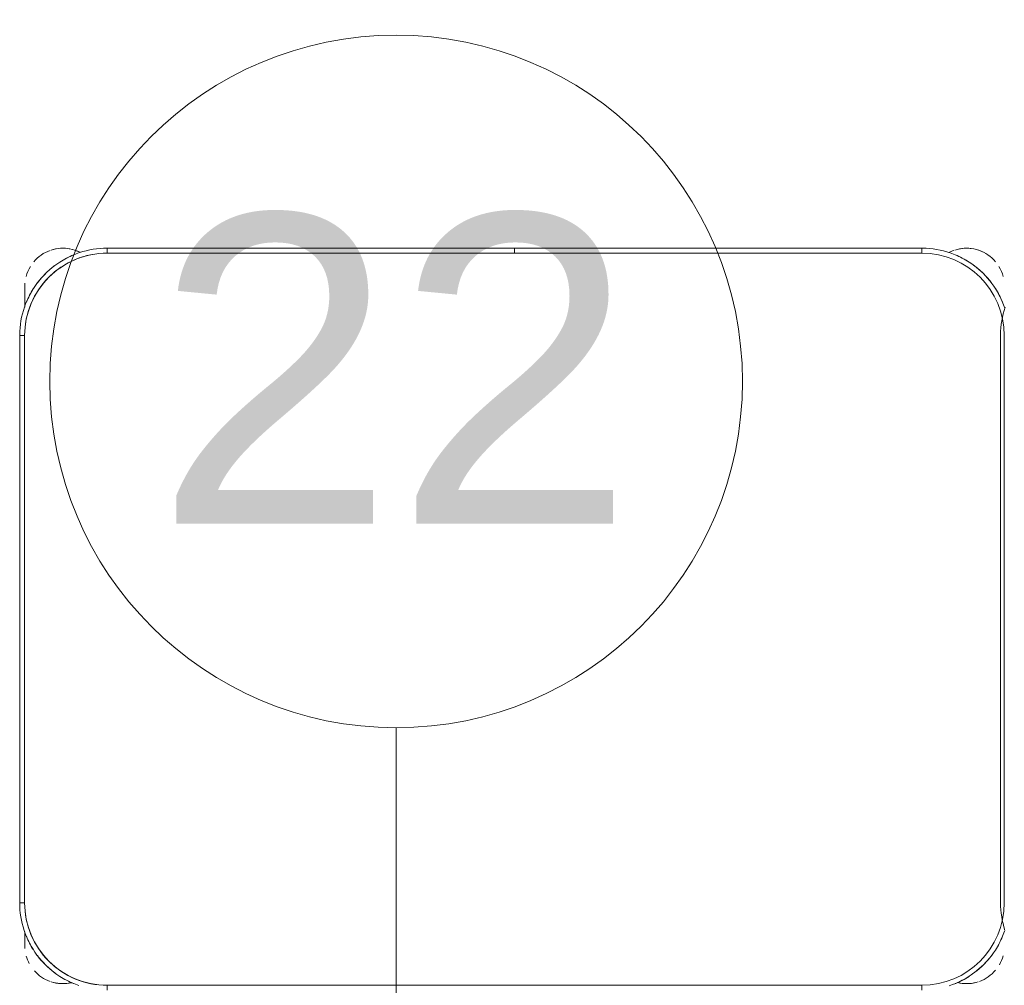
# Model space of a CAD drawing. Header units: metres. Extents: x 2.9 to 42.3, y -72.9 to -49.3.
# Tile 127 of 256: x 8.452 to 9.049, y -61.119 to -60.534. Entities that reach past the tile are written whole.
import ezdxf

# ---------------------------------------------------------------- set-up
doc = ezdxf.new("R2010")
doc.units = ezdxf.units.M
doc.layers.add('I-FURN', color=7, linetype='Continuous', lineweight=18)
doc.layers.add('M-MNTG-IDEN', color=1, linetype='Continuous', lineweight=9, true_color=0xff0000)
doc.styles.add('Arial_1', font='arial.ttf', dxfattribs={"height": 0.1875})

# ---------------------------------------------------------------- blocks, each defined once
blk = doc.blocks.new('ConjuntoParaAlunoTamanho6 - CJA06_ConjuntoParaAlunoTamanho6-V30-2PAV')
at = {"layer": 'I-FURN', "color": 253, "true_color": 0xaaaaaa}
for p, q in [((-0.247, 0.06497), (-0.247, 0.06197)), ((0.247, 0.06497), (0.247, 0.06197)), ((0.29687, 0.03797), (0.29687, 0.02961)), ((0.29687, 0.03299), (0.29687, 0.03797)), ((0.3, 0.01197), (0.297, 0.01197)), ((0.3, -0.33203), (0.3, 0.01197)), ((0.3, -0.33203), (0.3, 0.01197)), ((0.3, -0.33203), (0.297, -0.33203)), ((0.29687, -0.35394), (0.29687, -0.3492)), ((0.29687, -0.36203), (0.29687, -0.34961)), ((0.29687, -0.36203), (0.29687, -0.35705)), ((-0.247, -0.38503), (-0.247, -0.38203)), ((-0.00005, -0.38203), (-0.00005, -0.38503)), ((0.00005, -0.38503), (0.00005, -0.38203)), ((0.247, -0.38503), (0.247, -0.38203)), ((-0.247, -0.38503), (-0.00005, -0.38503)), ((-0.247, -0.38503), (-0.00005, -0.38503)), ((0.00005, -0.38503), (0.247, -0.38503)), ((0.00005, -0.38503), (0.247, -0.38503))]:
    blk.add_line(p, q, dxfattribs=at)
at = {"layer": 'I-FURN', "color": 253, "true_color": 0xaaaaaa, "flags": 128}
for points in [[(-0.26367, 0.06228), (-0.26567, 0.06157), (-0.26764, 0.06078), (-0.26957, 0.05992), (-0.27147, 0.05898), (-0.27333, 0.05796), (-0.27515, 0.05687), (-0.27693, 0.05571), (-0.27865, 0.05448), (-0.28033, 0.05318), (-0.28195, 0.05181), (-0.28351, 0.05038), (-0.28502, 0.04889), (-0.28647, 0.04734), (-0.28785, 0.04574), (-0.28917, 0.04407), (-0.29042, 0.04236), (-0.2916, 0.0406), (-0.29271, 0.0388), (-0.29374, 0.03695), (-0.29471, 0.03506), (-0.29559, 0.03313), (-0.2964, 0.03117), (-0.29713, 0.02918)], [(0.247, 0.06197), (0.1235, 0.06197), (0, 0.06197), (-0.1235, 0.06197), (-0.247, 0.06197)], [(-0.247, 0.06197), (-0.1235, 0.06197), (0, 0.06197), (0.1235, 0.06197), (0.247, 0.06197)], [(0.3, 0.01197), (0.29996, 0.01409), (0.29983, 0.0162), (0.29962, 0.01831), (0.29932, 0.02041), (0.29894, 0.0225), (0.29848, 0.02456), (0.29794, 0.02661), (0.29731, 0.02864), (0.2966, 0.03064), (0.29582, 0.03261), (0.29495, 0.03454), (0.29401, 0.03644), (0.29299, 0.0383), (0.2919, 0.04012), (0.29074, 0.04189), (0.28951, 0.04362), (0.28821, 0.04529), (0.28685, 0.04691), (0.28542, 0.04848), (0.28393, 0.04999), (0.28238, 0.05143), (0.28077, 0.05282), (0.27911, 0.05413), (0.2774, 0.05538), (0.27564, 0.05656), (0.27383, 0.05767), (0.27198, 0.05871), (0.27009, 0.05967), (0.26816, 0.06056), (0.2662, 0.06136), (0.26421, 0.06209)], [(0.29687, 0.03), (0.29687, 0.03057), (0.29687, 0.03112), (0.29687, 0.03166), (0.29687, 0.03218), (0.29687, 0.03268), (0.29687, 0.03317), (0.29687, 0.03363), (0.29687, 0.03407), (0.29687, 0.0345), (0.29687, 0.0349), (0.29687, 0.03528), (0.29687, 0.03563), (0.29687, 0.03596), (0.29687, 0.03627), (0.29687, 0.03656), (0.29687, 0.03682), (0.29687, 0.03705), (0.29687, 0.03726), (0.29687, 0.03744), (0.29687, 0.0376), (0.29687, 0.03772), (0.29687, 0.03783), (0.29687, 0.0379), (0.29687, 0.03795), (0.29687, 0.03797)], [(-0.297, 0.01197), (-0.297, -0.07403), (-0.297, -0.16003), (-0.297, -0.24603), (-0.297, -0.33203)], [(-0.297, -0.33203), (-0.297, -0.24603), (-0.297, -0.16003), (-0.297, -0.07403), (-0.297, 0.01197)], [(0.297, -0.33203), (0.297, -0.24603), (0.297, -0.16003), (0.297, -0.07403), (0.297, 0.01197)], [(0.297, 0.01197), (0.297, -0.07403), (0.297, -0.16003), (0.297, -0.24603), (0.297, -0.33203)], [(0.247, -0.38503), (0.24912, -0.38499), (0.25124, -0.38486), (0.25334, -0.38465), (0.25544, -0.38436), (0.25753, -0.38398), (0.2596, -0.38351), (0.26165, -0.38297), (0.26367, -0.38234), (0.26567, -0.38164), (0.26764, -0.38085), (0.26957, -0.37999), (0.27147, -0.37904), (0.27333, -0.37803), (0.27515, -0.37694), (0.27693, -0.37578), (0.27865, -0.37454), (0.28033, -0.37324), (0.28195, -0.37188), (0.28351, -0.37045), (0.28502, -0.36896), (0.28647, -0.36741), (0.28785, -0.3658), (0.28917, -0.36414), (0.29042, -0.36243), (0.2916, -0.36067), (0.29271, -0.35886), (0.29374, -0.35701), (0.29471, -0.35512), (0.29559, -0.3532), (0.2964, -0.35124), (0.29713, -0.34925), (0.29777, -0.34723), (0.29834, -0.34519), (0.29883, -0.34312), (0.29923, -0.34104), (0.29955, -0.33895), (0.29978, -0.33684), (0.29993, -0.33472), (0.3, -0.33261), (0.3, -0.33203)], [(-0.29731, -0.34871), (-0.2966, -0.3507), (-0.29582, -0.35267), (-0.29495, -0.35461), (-0.29401, -0.35651), (-0.29299, -0.35837), (-0.2919, -0.36019), (-0.29074, -0.36196), (-0.28951, -0.36368), (-0.28821, -0.36536), (-0.28685, -0.36698), (-0.28542, -0.36855), (-0.28393, -0.37005), (-0.28238, -0.3715), (-0.28077, -0.37288), (-0.27911, -0.3742), (-0.2774, -0.37545), (-0.27564, -0.37663), (-0.27383, -0.37774), (-0.27198, -0.37878), (-0.27009, -0.37974), (-0.26816, -0.38062), (-0.2662, -0.38143), (-0.26421, -0.38216), (-0.2622, -0.38281), (-0.26015, -0.38338), (-0.25809, -0.38386), (-0.25601, -0.38426), (-0.25391, -0.38458), (-0.25181, -0.38482), (-0.24969, -0.38497), (-0.24757, -0.38503), (-0.247, -0.38503)], [(0.29687, -0.36203), (0.29687, -0.36201), (0.29687, -0.36197), (0.29687, -0.36191), (0.29687, -0.36181), (0.29687, -0.36169), (0.29687, -0.36154), (0.29687, -0.36137), (0.29687, -0.36117), (0.29687, -0.36094), (0.29687, -0.36069), (0.29687, -0.36041), (0.29687, -0.36011), (0.29687, -0.35978), (0.29687, -0.35943), (0.29687, -0.35906), (0.29687, -0.35866), (0.29687, -0.35825), (0.29687, -0.35781), (0.29687, -0.35735), (0.29687, -0.35687), (0.29687, -0.35638), (0.29687, -0.35586), (0.29687, -0.35533), (0.29687, -0.35478), (0.29687, -0.35421), (0.29687, -0.35363), (0.29687, -0.35304), (0.29687, -0.35244), (0.29687, -0.35182), (0.29687, -0.35119), (0.29687, -0.35055), (0.29687, -0.3499)], [(-0.247, -0.38203), (-0.1235, -0.38203), (0, -0.38203), (0.1235, -0.38203), (0.247, -0.38203)], [(-0.00005, -0.38203), (-0.06179, -0.38203), (-0.12353, -0.38203), (-0.18526, -0.38203), (-0.247, -0.38203)], [(0.247, -0.38203), (0.18526, -0.38203), (0.12352, -0.38203), (0.06179, -0.38203), (0.00005, -0.38203)]]:
    blk.add_lwpolyline(points, dxfattribs=at)
at = {"layer": 'I-FURN', "color": 253, "true_color": 0xaaaaaa}
for centre, radius, start, end in [((-0.247, 0.01197), 0.05, 90, 180), ((-0.247, 0.01197), 0.05, 90, 180), ((-0.27413, 0.03797), 0.023, 76.78758, 108), ((-0.27413, 0.03797), 0.023, 76.40434, 104.46692), ((-0.247, 0.01197), 0.053, 112.5, 122.69993), ((0.247, 0.01197), 0.05, 360, 90), ((0.247, 0.01197), 0.05, 0, 90), ((0.247, 0.01197), 0.053, 57.30007, 67.5), ((0.247, 0.01197), 0.053, 57.30007, 67.5), ((0.27387, 0.03797), 0.023, 75.53308, 103.10319), ((0.27387, 0.03797), 0.023, 72, 102.57928), ((-0.27413, 0.03797), 0.023, 109.92744, 140.02309), ((-0.247, 0.01197), 0.053, 127.1607, 143.14964), ((0.247, 0.01197), 0.053, 37.1607, 53.14964), ((0.247, 0.01197), 0.053, 37.1607, 53.14964), ((0.27387, 0.03797), 0.023, 41.46468, 70.30683), ((-0.27413, 0.03797), 0.023, 149.97621, 164.34498), ((0.27387, 0.03797), 0.023, 15.73053, 28.0506), ((-0.247, 0.01197), 0.053, 147.30007, 157.5), ((0.247, 0.01197), 0.053, 22.5, 32.37773), ((0.247, 0.01197), 0.053, 22.5, 32.37773), ((0.27387, 0.03797), 0.023, 360, 4.00915), ((-0.247, -0.33203), 0.05, 180, 270), ((-0.247, -0.33203), 0.05, 180, 270), ((0.247, -0.33203), 0.05, 270, 360), ((0.247, -0.33203), 0.05, 270, 0), ((-0.247, -0.33203), 0.053, 202.5, 212.69993), ((0.247, -0.33203), 0.053, 327.62227, 337.5), ((0.247, -0.33203), 0.053, 327.62227, 337.5), ((-0.247, -0.33203), 0.053, 217.1607, 233.14964), ((0.247, -0.33203), 0.053, 307.1607, 323.14964), ((0.247, -0.33203), 0.053, 307.1607, 323.14964), ((0.27387, -0.36203), 0.023, 355.58784, 360), ((-0.27413, -0.36203), 0.023, 194.46313, 211.29748), ((0.27387, -0.36203), 0.023, 328.70279, 345.53679), ((-0.27413, -0.36203), 0.023, 220.15845, 250.98921), ((-0.247, -0.33203), 0.053, 237.30007, 247.5), ((0.247, -0.33203), 0.053, 292.5, 302.69993), ((0.247, -0.33203), 0.053, 292.5, 302.69993), ((0.27387, -0.36203), 0.023, 289.64716, 320.10645), ((-0.27413, -0.36203), 0.023, 241.29896, 288), ((-0.27413, -0.36203), 0.023, 255.53308, 284.46692), ((-0.27413, -0.36203), 0.023, 289.64716, 297.85925), ((0.27387, -0.36203), 0.023, 242.37001, 250.98921), ((0.27387, -0.36203), 0.023, 243.53772, 288), ((0.27387, -0.36203), 0.023, 255.53308, 284.46692)]:
    blk.add_arc(centre, radius, start, end, dxfattribs=at)
blk = doc.blocks.new('ConjuntoParaAlunoTamanho6 - CJA06_ConjuntoParaAlunoTamanho6-V31-2PAV')
at = {"layer": 'I-FURN', "color": 253, "true_color": 0xaaaaaa}
blk.add_line((0.3, -0.33203), (0.3, 0.01197), dxfattribs=at)
at = {"layer": 'I-FURN', "color": 253, "true_color": 0xaaaaaa, "flags": 128}
for points in [[(0.3, 0.01197), (0.29996, 0.01409), (0.29983, 0.0162), (0.29962, 0.01831), (0.29932, 0.02041), (0.29894, 0.0225), (0.29848, 0.02456), (0.29794, 0.02661), (0.29731, 0.02864)], [(0.29713, -0.34925), (0.29777, -0.34723), (0.29834, -0.34519), (0.29883, -0.34312), (0.29923, -0.34104), (0.29955, -0.33895), (0.29978, -0.33684), (0.29993, -0.33472), (0.3, -0.33261), (0.3, -0.33203)]]:
    blk.add_lwpolyline(points, dxfattribs=at)
blk = doc.blocks.new('4 GRE - ESCOLA DE CINEMA E AUDIOVISUAL CINE REX R07_rvt-1-2PAV')
at = {"layer": 'I-FURN', "color": 253, "lineweight": 18, "true_color": 0xaaaaaa, "rotation": 180}
for name, p in [('ConjuntoParaAlunoTamanho6 - CJA06_ConjuntoParaAlunoTamanho6-V30-2PAV', (8.75191, -61.05751)), ('ConjuntoParaAlunoTamanho6 - CJA06_ConjuntoParaAlunoTamanho6-V31-2PAV', (9.34666, -61.05751))]:
    blk.add_blockref(name, p, dxfattribs=at)
blk = doc.blocks.new('M_Identificador de auxiliar MEP_BTS - Em caixas-891259-2PAV')
at = {"layer": 'M-MNTG-IDEN'}
blk.add_circle((0, 0), 0.0028, dxfattribs=at)
for start, end in [(360, 180), (180, 360)]:
    blk.add_arc((0, 0), 0.0028, start, end, dxfattribs=at)

msp = doc.modelspace()

# ---------------------------------------------------------------- linework, layer by layer
at = {"layer": 'M-MNTG-IDEN'}
msp.add_line((8.68016, -61.33828), (8.68016, -60.96328), dxfattribs=at)

# ---------------------------------------------------------------- block references
at = {"lineweight": 5}
msp.add_blockref('4 GRE - ESCOLA DE CINEMA E AUDIOVISUAL CINE REX R07_rvt-1-2PAV', (0, 0), dxfattribs=at)
at = {"layer": 'M-MNTG-IDEN', "xscale": 74.99999999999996, "yscale": 74.99999999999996, "zscale": 74.99999999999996}
msp.add_blockref('M_Identificador de auxiliar MEP_BTS - Em caixas-891259-2PAV', (8.68016, -60.75328), dxfattribs=at)

# ---------------------------------------------------------------- texts
at = {"layer": 'M-MNTG-IDEN', "color": 7, "insert": (8.53362, -60.65207), "char_height": 0.1875, "width": 0.3487341, "attachment_point": 1, "style": 'Arial_1'}
msp.add_mtext('22', dxfattribs=at)

doc.saveas('drawing.dxf')
